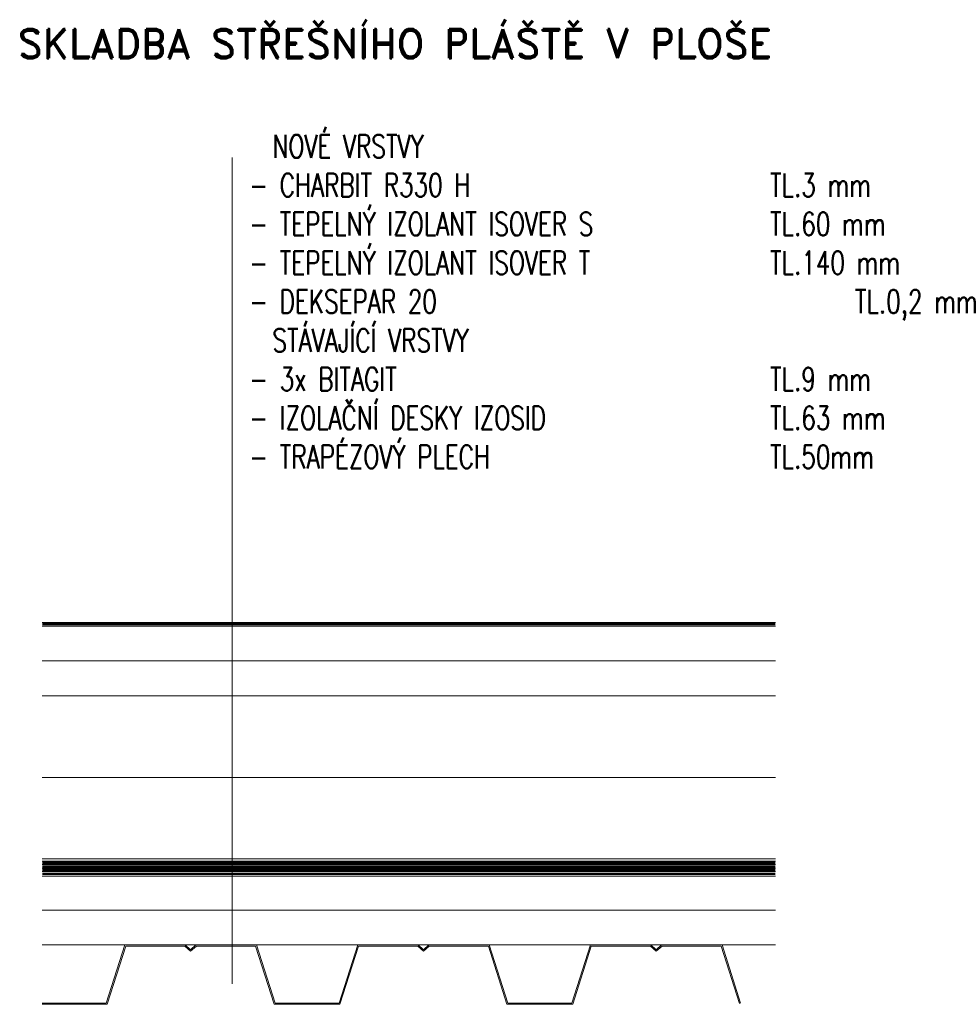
# Model space of a CAD drawing. Header units: millimetres. Extents: x -485339 to 286898, y -1189934 to 1602269.
# Tile 9 of 230: x -158135 to -157329, y -1115815 to -1114969. Entities that reach past the tile are written whole.
import ezdxf

# ---------------------------------------------------------------- set-up
doc = ezdxf.new("R2010")
doc.units = ezdxf.units.MM
doc.header["$LTSCALE"] = 10
doc.linetypes.add('ČÁRKOVANÁ', pattern=[19.05, 12.7, -6.35])
doc.linetypes.add('ČÁRKOVANÁ2', pattern=[9.525, 6.35, -3.175])
for name, color, linetype, lineweight in [('N_popis', 10, 'Continuous', 18), ('N_čáry_plné', 10, 'Continuous', 18), ('N_čáry_pod', 10, 'ČÁRKOVANÁ', 18), ('St_popis', 250, 'Continuous', 18), ('St_čáry_plné', 250, 'Continuous', 18), ('St_čáry_pod', 250, 'ČÁRKOVANÁ2', 18)]:
    doc.layers.add(name, color=color, linetype=linetype, lineweight=lineweight)
doc.styles.add('Andy', font='arial.ttf')
doc.styles.add('ROMANS', font='romans.shx', dxfattribs={"width": 0.8})
doc.linetypes.add('IZOLACE', pattern='A,0.0001,-0.1,[134,ltypeshp.shx,S=0.1,R=0,X=-0.1,Y=0],-0.2,[134,ltypeshp.shx,S=0.1,R=180,X=0.1,Y=0],-0.1', length=0.4001)
doc.linetypes.add('ZIGZAG', pattern='A,0.00254,-5.08,[131,ltypeshp.shx,S=5.08,R=0,X=-5.08,Y=0],-10.16,[131,ltypeshp.shx,S=5.08,R=180,X=5.08,Y=0],-5.08', length=20.32254)

msp = doc.modelspace()

# ---------------------------------------------------------------- linework, layer by layer
at = {"layer": 'N_čáry_plné'}
for points in [[(-157952.46, -1115087.08), (-157952.46, -1115796.91)], [(-158115.71, -1115486.62), (-157485.87, -1115486.62)], [(-158115.71, -1115489.62), (-157485.87, -1115489.62)], [(-158115.71, -1115549.62), (-157485.87, -1115549.62)], [(-158115.71, -1115689.62), (-157485.87, -1115689.62)]]:
    msp.add_lwpolyline(points, dxfattribs=at)
at = {"layer": 'N_čáry_plné', "linetype": 'IZOLACE', "ltscale": 6}
msp.add_lwpolyline([(-158115.71, -1115519.62), (-157485.87, -1115519.62)], dxfattribs=at)
at = {"layer": 'N_čáry_plné', "linetype": 'IZOLACE', "ltscale": 14}
msp.add_lwpolyline([(-158115.71, -1115619.62), (-157485.87, -1115619.62)], dxfattribs=at)
at = {"layer": 'N_čáry_pod', "ltscale": 0.5, "const_width": 2}
msp.add_lwpolyline([(-158115.71, -1115488.12), (-157485.87, -1115488.12)], dxfattribs=at)
at = {"layer": 'St_čáry_plné'}
for points in [[(-158115.71, -1115691.62), (-157485.87, -1115691.62)], [(-158115.71, -1115694.62), (-157485.87, -1115694.62)], [(-158115.71, -1115697.62), (-157485.87, -1115697.62)], [(-158115.71, -1115700.62), (-157485.87, -1115700.62)], [(-158115.71, -1115704.62), (-157485.87, -1115704.62)], [(-158115.71, -1115813.62), (-158060.71, -1115813.62), (-158044.71, -1115763.62), (-157992.77, -1115763.62), (-157988.21, -1115767.74), (-157983.64, -1115763.62), (-157931.71, -1115763.62), (-157915.71, -1115813.62), (-157860.71, -1115813.62), (-157844.71, -1115763.62), (-157792.77, -1115763.62), (-157788.21, -1115767.74), (-157783.64, -1115763.62), (-157731.71, -1115763.62), (-157715.71, -1115813.62), (-157660.71, -1115813.62), (-157644.71, -1115763.62), (-157592.77, -1115763.62), (-157588.21, -1115767.74), (-157583.64, -1115763.62), (-157531.71, -1115763.62), (-157515.71, -1115813.62)], [(-158115.71, -1115763.62), (-157485.87, -1115763.62)], [(-158115.71, -1115814.62), (-158059.98, -1115814.62), (-158043.98, -1115764.62), (-157993.16, -1115764.62), (-157988.21, -1115769.09), (-157983.25, -1115764.62), (-157932.44, -1115764.62), (-157916.44, -1115814.62), (-157859.98, -1115814.62), (-157843.98, -1115764.62), (-157793.16, -1115764.62), (-157788.21, -1115769.09), (-157783.25, -1115764.62), (-157732.44, -1115764.62), (-157716.44, -1115814.62), (-157659.98, -1115814.62), (-157643.98, -1115764.62), (-157593.16, -1115764.62), (-157588.21, -1115769.09), (-157583.25, -1115764.62), (-157532.44, -1115764.62), (-157516.66, -1115813.92)]]:
    msp.add_lwpolyline(points, dxfattribs=at)
at = {"layer": 'St_čáry_plné', "linetype": 'ZIGZAG', "ltscale": 0.5}
msp.add_lwpolyline([(-158115.71, -1115733.62), (-157485.87, -1115733.62)], dxfattribs=at)
at = {"layer": 'St_čáry_pod', "ltscale": 0.5, "const_width": 2}
for points in [[(-158115.71, -1115693.12), (-157485.87, -1115693.12)], [(-158115.71, -1115699.12), (-157485.87, -1115699.12)]]:
    msp.add_lwpolyline(points, dxfattribs=at)
at = {"layer": 'St_čáry_pod', "const_width": 2}
for points in [[(-158115.71, -1115696.12), (-157485.87, -1115696.12)], [(-158115.71, -1115702.62), (-157485.87, -1115702.62)]]:
    msp.add_lwpolyline(points, dxfattribs=at)

# ---------------------------------------------------------------- texts
at = {"layer": 'N_popis', "insert": (-157938.16, -1115067.41), "char_height": 20, "width": 17412.8817, "attachment_point": 1, "style": 'ROMANS'}
msp.add_mtext('  NOVÉ VRSTVY\\P- CHARBIT R330 H^I^I^I^I TL.3 mm\\P- TEPELNÝ IZOLANT ISOVER S   ^I^I TL.60 mm\\P- TEPELNÝ IZOLANT ISOVER T   ^I^I TL.140 mm\\P- DEKSEPAR 20  ^I^I^I^I ^I TL.0,2 mm\\P{\\C0;  STÁVAJÍCÍ VRSTVY\\P- 3x BITAGIT^I^I^I^I^I TL.9 mm\\P- IZOLAČNÍ DESKY IZOSID ^I^I^I TL.63 mm\\P- TRAPÉZOVÝ PLECH ^I^I^I^I TL.50mm}', dxfattribs=at)
at = {"layer": 'St_popis', "insert": (-158136.71, -1114976.69), "char_height": 25, "attachment_point": 1, "style": 'Andy'}
msp.add_mtext('{\\Fromand|c0;SKLADBA STŘEŠNÍHO PLÁŠTĚ V PLOŠE}', dxfattribs=at)

doc.saveas('drawing.dxf')
